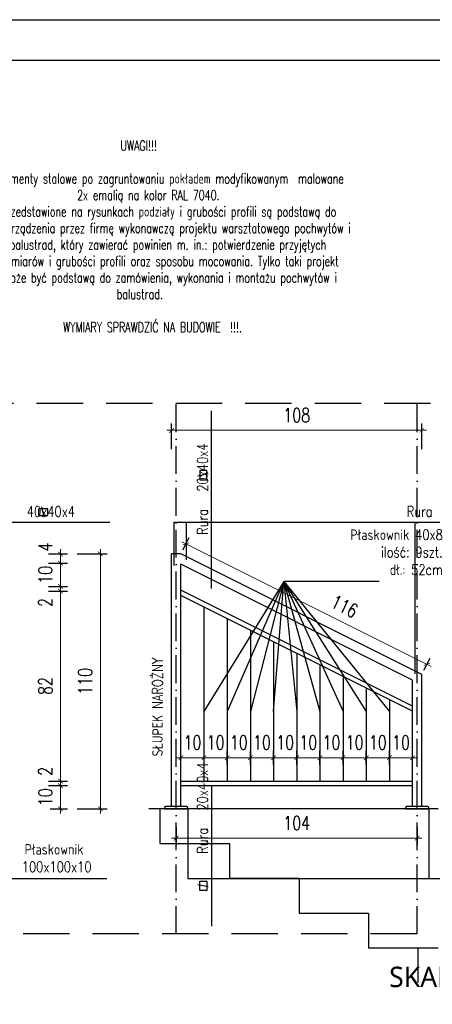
# Model space of a CAD drawing. Header units: millimetres. Extents: x 31969 to 285678, y -69766 to -1123.
# Tile 23 of 161: x 142437 to 142794, y -20436 to -19586. Entities that reach past the tile are written whole.
import ezdxf
from ezdxf.enums import TextEntityAlignment as Align

# ---------------------------------------------------------------- set-up
doc = ezdxf.new("R2010")
doc.units = ezdxf.units.MM
for name, pattern in [('ACAD_ISO03W100', [30, 12, -18]), ('ACAD_ISO10W100', [18, 12, -3, 0, -3]), ('HIDDEN', [0.375, 0.25, -0.125])]:
    doc.linetypes.add(name, pattern=pattern)
for name, color, linetype in [('a-balustrada i pochwyt', 1, 'Continuous'), ('a-balustrady detal', 5, 'Continuous'), ('a-opis 1', 3, 'Continuous'), ('a-opis 2', 1, 'Continuous'), ('a-osie', 4, 'ACAD_ISO10W100'), ('a-przerywana', 250, 'HIDDEN'), ('a-ramka', 7, 'Continuous'), ('a-widokowa', 3, 'Continuous'), ('a-wymiary', 11, 'Continuous')]:
    doc.layers.add(name, color=color, linetype=linetype)
doc.layers.add('a-pomocnicza', color=42, linetype='Continuous', plot=False)
doc.styles.add('PRZEKRÓJ2', font='l_10646.ttf')
doc.styles.add('RS01507', font='romans.shx', dxfattribs={"width": 0.7, "height": 0.15})
doc.styles.add('WYMIAR', font='romans.shx', dxfattribs={"width": 0.8})
doc.styles.add('WYMIARY', font='simplex.shx', dxfattribs={"width": 0.75})
doc.dimstyles.new('MAREK50', dxfattribs={"dimtxt": 12.5, "dimasz": 5, "dimexe": 3, "dimexo": 2, "dimgap": 3.5, "dimtad": 1, "dimdec": 1, "dimdsep": 46, "dimtxsty": 'WYMIARY', "dimblk1": 'ARCHTICK', "dimblk2": 'ARCHTICK', "dimsah": 1, "dimcen": 2.5, "dimdle": 5, "dimadec": 0, "dimazin": 0, "dimtfac": 1, "dimtdec": 1, "dimtmove": 1, "dimatfit": 3, "dimldrblk": 'ARCHTICK', "dimfxl": 0, "dimtolj": 1, "dimtzin": 0, "dimarcsym": 0})

# ---------------------------------------------------------------- blocks, each defined once
blk = doc.blocks.new('_ARCHTICK')
at = {"color": 0, "linetype": 'ByBlock', "const_width": 0.15}
blk.add_lwpolyline([(-0.5, -0.5), (0.5, 0.5)], dxfattribs=at)
blk = doc.blocks.new('*D1134')
at = {"layer": 'a-wymiary', "color": 0, "lineweight": 0, "ltscale": 100}
blk.add_line((139725.65, -20204.54), (139725.65, -20190.54), dxfattribs=at)
at = {"layer": 'a-wymiary', "color": 0, "lineweight": -2, "ltscale": 100}
blk.add_line((139720.49, -20192.54), (139728.65, -20192.54), dxfattribs=at)
at = {"layer": 'a-wymiary', "color": 0, "linetype": 'ACAD_ISO03W100', "lineweight": -2, "ltscale": 100}
blk.add_line((139721.17, -20202.54), (139728.65, -20202.54), dxfattribs=at)
at = {"layer": 'DEFPOINTS', "color": 0, "ltscale": 100}
for p in [(139718.49, -20192.54), (139725.65, -20192.54), (139719.17, -20202.54)]:
    blk.add_point(p, dxfattribs=at)
at = {"layer": 'a-wymiary', "color": 0, "lineweight": 0, "ltscale": 100, "xscale": 2, "yscale": 2, "zscale": 2}
for p, rotation in [((139725.65, -20192.54), 90), ((139725.65, -20202.54), 270)]:
    blk.add_blockref('_ARCHTICK', p, dxfattribs=dict(at, rotation=rotation))
at = {"layer": 'a-wymiary', "color": 0, "ltscale": 100, "insert": (139719.15, -20197.54), "char_height": 6, "attachment_point": 5, "rotation": 90, "style": 'WYMIARY'}
blk.add_mtext('\\A1;10', dxfattribs=at)
blk = doc.blocks.new('*D1135')
at = {"layer": 'a-wymiary', "color": 0, "lineweight": -2, "ltscale": 100}
blk.add_line((139720.49, -20190.54), (139728.65, -20190.54), dxfattribs=at)
at = {"layer": 'a-wymiary', "color": 0, "lineweight": 0, "ltscale": 100}
for p, q in [((139725.65, -20190.54), (139725.65, -20188.54)), ((139725.65, -20192.54), (139725.65, -20190.54)), ((139725.65, -20192.54), (139725.65, -20194.54))]:
    blk.add_line(p, q, dxfattribs=at)
at = {"layer": 'a-wymiary', "color": 0, "linetype": 'ACAD_ISO03W100', "lineweight": -2, "ltscale": 100}
blk.add_line((139720.49, -20192.54), (139728.65, -20192.54), dxfattribs=at)
at = {"layer": 'DEFPOINTS', "color": 0, "ltscale": 100}
for p in [(139718.49, -20190.54), (139725.65, -20190.54), (139718.49, -20192.54)]:
    blk.add_point(p, dxfattribs=at)
at = {"layer": 'a-wymiary', "color": 0, "lineweight": 0, "ltscale": 100, "xscale": 2, "yscale": 2, "zscale": 2}
for p, rotation in [((139725.65, -20190.54), 270), ((139725.65, -20192.54), 90)]:
    blk.add_blockref('_ARCHTICK', p, dxfattribs=dict(at, rotation=rotation))
at = {"layer": 'a-wymiary', "color": 0, "ltscale": 100, "insert": (139719.15, -20186.37), "char_height": 6, "attachment_point": 5, "rotation": 90, "style": 'WYMIARY'}
blk.add_mtext('\\A1;2', dxfattribs=at)
blk = doc.blocks.new('*D1136')
at = {"layer": 'a-wymiary', "color": 0, "lineweight": -2, "ltscale": 100}
blk.add_line((139720.49, -20108.54), (139728.65, -20108.54), dxfattribs=at)
at = {"layer": 'a-wymiary', "color": 0, "lineweight": 0, "ltscale": 100}
blk.add_line((139725.65, -20192.54), (139725.65, -20106.54), dxfattribs=at)
at = {"layer": 'a-wymiary', "color": 0, "linetype": 'ACAD_ISO03W100', "lineweight": -2, "ltscale": 100}
blk.add_line((139720.49, -20190.54), (139728.65, -20190.54), dxfattribs=at)
at = {"layer": 'DEFPOINTS', "color": 0, "ltscale": 100}
for p in [(139718.49, -20108.54), (139725.65, -20108.54), (139718.49, -20190.54)]:
    blk.add_point(p, dxfattribs=at)
at = {"layer": 'a-wymiary', "color": 0, "lineweight": 0, "ltscale": 100, "xscale": 2, "yscale": 2, "zscale": 2}
for p, rotation in [((139725.65, -20108.54), 90), ((139725.65, -20190.54), 270)]:
    blk.add_blockref('_ARCHTICK', p, dxfattribs=dict(at, rotation=rotation))
at = {"layer": 'a-wymiary', "color": 0, "ltscale": 100, "insert": (139719.15, -20149.54), "char_height": 6, "attachment_point": 5, "rotation": 90, "style": 'WYMIARY'}
blk.add_mtext('\\A1;82', dxfattribs=at)
blk = doc.blocks.new('*D1137')
at = {"layer": 'a-wymiary', "color": 0, "lineweight": 0, "ltscale": 100}
for p, q in [((139725.65, -20106.54), (139725.65, -20104.54)), ((139725.65, -20108.54), (139725.65, -20106.54)), ((139725.65, -20108.54), (139725.65, -20110.54))]:
    blk.add_line(p, q, dxfattribs=at)
at = {"layer": 'a-wymiary', "color": 0, "lineweight": -2, "ltscale": 100}
blk.add_line((139720.49, -20106.54), (139728.65, -20106.54), dxfattribs=at)
at = {"layer": 'a-wymiary', "color": 0, "linetype": 'ACAD_ISO03W100', "lineweight": -2, "ltscale": 100}
blk.add_line((139720.49, -20108.54), (139728.65, -20108.54), dxfattribs=at)
at = {"layer": 'DEFPOINTS', "color": 0, "ltscale": 100}
for p in [(139718.49, -20106.54), (139718.49, -20108.54), (139725.65, -20106.54)]:
    blk.add_point(p, dxfattribs=at)
at = {"layer": 'a-wymiary', "color": 0, "lineweight": 0, "ltscale": 100, "xscale": 2, "yscale": 2, "zscale": 2}
for p, rotation in [((139725.65, -20106.54), 270), ((139725.65, -20108.54), 90)]:
    blk.add_blockref('_ARCHTICK', p, dxfattribs=dict(at, rotation=rotation))
at = {"layer": 'a-wymiary', "color": 0, "ltscale": 100, "insert": (139719.15, -20113.5), "char_height": 6, "attachment_point": 5, "rotation": 90, "style": 'WYMIARY'}
blk.add_mtext('\\A1;2', dxfattribs=at)
blk = doc.blocks.new('*D1138')
at = {"layer": 'a-wymiary', "color": 0, "lineweight": -2, "ltscale": 100}
blk.add_line((139720.57, -20096.54), (139728.65, -20096.54), dxfattribs=at)
at = {"layer": 'a-wymiary', "color": 0, "lineweight": 0, "ltscale": 100}
blk.add_line((139725.65, -20108.54), (139725.65, -20094.54), dxfattribs=at)
at = {"layer": 'a-wymiary', "color": 0, "linetype": 'ACAD_ISO03W100', "lineweight": -2, "ltscale": 100}
blk.add_line((139720.49, -20106.54), (139728.65, -20106.54), dxfattribs=at)
at = {"layer": 'DEFPOINTS', "color": 0, "ltscale": 100}
for p in [(139718.57, -20096.54), (139725.65, -20096.54), (139718.49, -20106.54)]:
    blk.add_point(p, dxfattribs=at)
at = {"layer": 'a-wymiary', "color": 0, "lineweight": 0, "ltscale": 100, "xscale": 2, "yscale": 2, "zscale": 2}
for p, rotation in [((139725.65, -20096.54), 90), ((139725.65, -20106.54), 270)]:
    blk.add_blockref('_ARCHTICK', p, dxfattribs=dict(at, rotation=rotation))
at = {"layer": 'a-wymiary', "color": 0, "ltscale": 100, "insert": (139719.15, -20101.54), "char_height": 6, "attachment_point": 5, "rotation": 90, "style": 'WYMIARY'}
blk.add_mtext('\\A1;10', dxfattribs=at)
blk = doc.blocks.new('*D1139')
at = {"layer": 'a-wymiary', "color": 0, "lineweight": -2, "ltscale": 100}
blk.add_line((139720.57, -20092.54), (139728.65, -20092.54), dxfattribs=at)
at = {"layer": 'a-wymiary', "color": 0, "lineweight": 0, "ltscale": 100}
for p, q in [((139725.65, -20092.54), (139725.65, -20090.54)), ((139725.65, -20096.54), (139725.65, -20092.54)), ((139725.65, -20096.54), (139725.65, -20098.54))]:
    blk.add_line(p, q, dxfattribs=at)
at = {"layer": 'a-wymiary', "color": 0, "linetype": 'ACAD_ISO03W100', "lineweight": -2, "ltscale": 100}
blk.add_line((139720.57, -20096.54), (139728.65, -20096.54), dxfattribs=at)
at = {"layer": 'DEFPOINTS', "color": 0, "ltscale": 100}
for p in [(139718.57, -20092.54), (139725.65, -20092.54), (139718.57, -20096.54)]:
    blk.add_point(p, dxfattribs=at)
at = {"layer": 'a-wymiary', "color": 0, "lineweight": 0, "ltscale": 100, "xscale": 2, "yscale": 2, "zscale": 2}
for p, rotation in [((139725.65, -20092.54), 270), ((139725.65, -20096.54), 90)]:
    blk.add_blockref('_ARCHTICK', p, dxfattribs=dict(at, rotation=rotation))
at = {"layer": 'a-wymiary', "color": 0, "ltscale": 100, "insert": (139719.15, -20089.54), "char_height": 6, "attachment_point": 5, "rotation": 90, "style": 'WYMIARY'}
blk.add_mtext('\\A1;4', dxfattribs=at)
blk = doc.blocks.new('*D1140')
at = {"layer": 'a-wymiary', "color": 0, "linetype": 'ACAD_ISO03W100', "lineweight": -2, "ltscale": 100}
blk.add_line((139732.88, -20092.54), (139745.88, -20092.54), dxfattribs=at)
at = {"layer": 'a-wymiary', "color": 0, "lineweight": 0, "ltscale": 100}
blk.add_line((139742.88, -20090.54), (139742.88, -20204.54), dxfattribs=at)
at = {"layer": 'a-wymiary', "color": 0, "lineweight": -2, "ltscale": 100}
blk.add_line((139732.88, -20202.54), (139745.88, -20202.54), dxfattribs=at)
at = {"layer": 'DEFPOINTS', "color": 0, "ltscale": 100}
for p in [(139696.58, -20092.54), (139701.08, -20202.54), (139742.88, -20202.54)]:
    blk.add_point(p, dxfattribs=at)
at = {"layer": 'a-wymiary', "color": 0, "lineweight": 0, "ltscale": 100, "xscale": 2, "yscale": 2, "zscale": 2}
for p, rotation in [((139742.88, -20092.54), 90), ((139742.88, -20202.54), 270)]:
    blk.add_blockref('_ARCHTICK', p, dxfattribs=dict(at, rotation=rotation))
at = {"layer": 'a-wymiary', "color": 0, "ltscale": 100, "insert": (139736.38, -20147.54), "char_height": 6, "attachment_point": 5, "rotation": 90, "style": 'WYMIARY'}
blk.add_mtext('\\A1;110', dxfattribs=at)
blk = doc.blocks.new('*D1163')
at = {"layer": 'a-wymiary', "color": 0, "linetype": 'ACAD_ISO03W100', "lineweight": -2, "ltscale": 100}
blk.add_line((139787.62, -20183.36), (139787.62, -20177.47), dxfattribs=at)
at = {"layer": 'a-wymiary', "color": 0, "lineweight": -2, "ltscale": 100}
blk.add_line((139797.62, -20183.36), (139797.62, -20177.47), dxfattribs=at)
at = {"layer": 'a-wymiary', "color": 0, "lineweight": 0, "ltscale": 100}
blk.add_line((139785.62, -20180.47), (139799.62, -20180.47), dxfattribs=at)
at = {"layer": 'DEFPOINTS', "color": 0, "ltscale": 100}
for p in [(139797.62, -20180.47), (139787.62, -20185.36), (139797.62, -20185.36)]:
    blk.add_point(p, dxfattribs=at)
at = {"layer": 'a-wymiary', "color": 0, "lineweight": 0, "ltscale": 100, "xscale": 2, "yscale": 2, "zscale": 2, "rotation": 180}
blk.add_blockref('_ARCHTICK', (139787.62, -20180.47), dxfattribs=at)
at = {"layer": 'a-wymiary', "color": 0, "lineweight": 0, "ltscale": 100, "xscale": 2, "yscale": 2, "zscale": 2}
blk.add_blockref('_ARCHTICK', (139797.62, -20180.47), dxfattribs=at)
at = {"layer": 'a-wymiary', "color": 0, "ltscale": 100, "insert": (139792.62, -20173.97), "char_height": 6, "attachment_point": 5, "style": 'WYMIARY'}
blk.add_mtext('\\A1;10', dxfattribs=at)
blk = doc.blocks.new('*D1164')
at = {"layer": 'a-wymiary', "color": 0, "linetype": 'ACAD_ISO03W100', "lineweight": -2, "ltscale": 100}
blk.add_line((139817.62, -20183.36), (139817.62, -20177.47), dxfattribs=at)
at = {"layer": 'a-wymiary', "color": 0, "lineweight": -2, "ltscale": 100}
blk.add_line((139827.62, -20183.36), (139827.62, -20177.47), dxfattribs=at)
at = {"layer": 'a-wymiary', "color": 0, "lineweight": 0, "ltscale": 100}
blk.add_line((139815.62, -20180.47), (139829.62, -20180.47), dxfattribs=at)
at = {"layer": 'DEFPOINTS', "color": 0, "ltscale": 100}
for p in [(139827.62, -20180.47), (139817.62, -20185.36), (139827.62, -20185.36)]:
    blk.add_point(p, dxfattribs=at)
at = {"layer": 'a-wymiary', "color": 0, "lineweight": 0, "ltscale": 100, "xscale": 2, "yscale": 2, "zscale": 2, "rotation": 180}
blk.add_blockref('_ARCHTICK', (139817.62, -20180.47), dxfattribs=at)
at = {"layer": 'a-wymiary', "color": 0, "lineweight": 0, "ltscale": 100, "xscale": 2, "yscale": 2, "zscale": 2}
blk.add_blockref('_ARCHTICK', (139827.62, -20180.47), dxfattribs=at)
at = {"layer": 'a-wymiary', "color": 0, "ltscale": 100, "insert": (139822.62, -20173.97), "char_height": 6, "attachment_point": 5, "style": 'WYMIARY'}
blk.add_mtext('\\A1;10', dxfattribs=at)
blk = doc.blocks.new('*D1165')
at = {"layer": 'a-wymiary', "color": 0, "linetype": 'ACAD_ISO03W100', "lineweight": -2, "ltscale": 100}
blk.add_line((139827.62, -20183.36), (139827.62, -20177.47), dxfattribs=at)
at = {"layer": 'a-wymiary', "color": 0, "lineweight": -2, "ltscale": 100}
blk.add_line((139837.62, -20183.36), (139837.62, -20177.47), dxfattribs=at)
at = {"layer": 'a-wymiary', "color": 0, "lineweight": 0, "ltscale": 100}
blk.add_line((139825.62, -20180.47), (139839.62, -20180.47), dxfattribs=at)
at = {"layer": 'DEFPOINTS', "color": 0, "ltscale": 100}
for p in [(139837.62, -20180.47), (139827.62, -20185.36), (139837.62, -20185.36)]:
    blk.add_point(p, dxfattribs=at)
at = {"layer": 'a-wymiary', "color": 0, "lineweight": 0, "ltscale": 100, "xscale": 2, "yscale": 2, "zscale": 2, "rotation": 180}
blk.add_blockref('_ARCHTICK', (139827.62, -20180.47), dxfattribs=at)
at = {"layer": 'a-wymiary', "color": 0, "lineweight": 0, "ltscale": 100, "xscale": 2, "yscale": 2, "zscale": 2}
blk.add_blockref('_ARCHTICK', (139837.62, -20180.47), dxfattribs=at)
at = {"layer": 'a-wymiary', "color": 0, "ltscale": 100, "insert": (139832.62, -20173.97), "char_height": 6, "attachment_point": 5, "style": 'WYMIARY'}
blk.add_mtext('\\A1;10', dxfattribs=at)
blk = doc.blocks.new('*D1166')
at = {"layer": 'a-wymiary', "color": 0, "linetype": 'ACAD_ISO03W100', "lineweight": -2, "ltscale": 100}
blk.add_line((139837.62, -20183.36), (139837.62, -20177.47), dxfattribs=at)
at = {"layer": 'a-wymiary', "color": 0, "lineweight": -2, "ltscale": 100}
blk.add_line((139847.62, -20183.36), (139847.62, -20177.47), dxfattribs=at)
at = {"layer": 'a-wymiary', "color": 0, "lineweight": 0, "ltscale": 100}
blk.add_line((139835.62, -20180.47), (139849.62, -20180.47), dxfattribs=at)
at = {"layer": 'DEFPOINTS', "color": 0, "ltscale": 100}
for p in [(139847.62, -20180.47), (139837.62, -20185.36), (139847.62, -20185.36)]:
    blk.add_point(p, dxfattribs=at)
at = {"layer": 'a-wymiary', "color": 0, "lineweight": 0, "ltscale": 100, "xscale": 2, "yscale": 2, "zscale": 2, "rotation": 180}
blk.add_blockref('_ARCHTICK', (139837.62, -20180.47), dxfattribs=at)
at = {"layer": 'a-wymiary', "color": 0, "lineweight": 0, "ltscale": 100, "xscale": 2, "yscale": 2, "zscale": 2}
blk.add_blockref('_ARCHTICK', (139847.62, -20180.47), dxfattribs=at)
at = {"layer": 'a-wymiary', "color": 0, "ltscale": 100, "insert": (139842.62, -20173.97), "char_height": 6, "attachment_point": 5, "style": 'WYMIARY'}
blk.add_mtext('\\A1;10', dxfattribs=at)
blk = doc.blocks.new('*D1167')
at = {"layer": 'a-wymiary', "color": 0, "linetype": 'ACAD_ISO03W100', "lineweight": -2, "ltscale": 100}
blk.add_line((139847.62, -20183.36), (139847.62, -20177.47), dxfattribs=at)
at = {"layer": 'a-wymiary', "color": 0, "lineweight": -2, "ltscale": 100}
blk.add_line((139857.62, -20183.36), (139857.62, -20177.47), dxfattribs=at)
at = {"layer": 'a-wymiary', "color": 0, "lineweight": 0, "ltscale": 100}
blk.add_line((139845.62, -20180.47), (139859.62, -20180.47), dxfattribs=at)
at = {"layer": 'DEFPOINTS', "color": 0, "ltscale": 100}
for p in [(139857.62, -20180.47), (139847.62, -20185.36), (139857.62, -20185.36)]:
    blk.add_point(p, dxfattribs=at)
at = {"layer": 'a-wymiary', "color": 0, "lineweight": 0, "ltscale": 100, "xscale": 2, "yscale": 2, "zscale": 2, "rotation": 180}
blk.add_blockref('_ARCHTICK', (139847.62, -20180.47), dxfattribs=at)
at = {"layer": 'a-wymiary', "color": 0, "lineweight": 0, "ltscale": 100, "xscale": 2, "yscale": 2, "zscale": 2}
blk.add_blockref('_ARCHTICK', (139857.62, -20180.47), dxfattribs=at)
at = {"layer": 'a-wymiary', "color": 0, "ltscale": 100, "insert": (139852.62, -20173.97), "char_height": 6, "attachment_point": 5, "style": 'WYMIARY'}
blk.add_mtext('\\A1;10', dxfattribs=at)
blk = doc.blocks.new('*D1168')
at = {"layer": 'a-wymiary', "color": 0, "linetype": 'ACAD_ISO03W100', "lineweight": -2, "ltscale": 100}
blk.add_line((139857.62, -20183.36), (139857.62, -20177.47), dxfattribs=at)
at = {"layer": 'a-wymiary', "color": 0, "lineweight": -2, "ltscale": 100}
blk.add_line((139867.62, -20183.36), (139867.62, -20177.47), dxfattribs=at)
at = {"layer": 'a-wymiary', "color": 0, "lineweight": 0, "ltscale": 100}
blk.add_line((139855.62, -20180.47), (139869.62, -20180.47), dxfattribs=at)
at = {"layer": 'DEFPOINTS', "color": 0, "ltscale": 100}
for p in [(139867.62, -20180.47), (139857.62, -20185.36), (139867.62, -20185.36)]:
    blk.add_point(p, dxfattribs=at)
at = {"layer": 'a-wymiary', "color": 0, "lineweight": 0, "ltscale": 100, "xscale": 2, "yscale": 2, "zscale": 2, "rotation": 180}
blk.add_blockref('_ARCHTICK', (139857.62, -20180.47), dxfattribs=at)
at = {"layer": 'a-wymiary', "color": 0, "lineweight": 0, "ltscale": 100, "xscale": 2, "yscale": 2, "zscale": 2}
blk.add_blockref('_ARCHTICK', (139867.62, -20180.47), dxfattribs=at)
at = {"layer": 'a-wymiary', "color": 0, "ltscale": 100, "insert": (139862.62, -20173.97), "char_height": 6, "attachment_point": 5, "style": 'WYMIARY'}
blk.add_mtext('\\A1;10', dxfattribs=at)
blk = doc.blocks.new('*D1169')
at = {"layer": 'a-wymiary', "color": 0, "linetype": 'ACAD_ISO03W100', "lineweight": -2, "ltscale": 100}
blk.add_line((139867.62, -20183.36), (139867.62, -20177.47), dxfattribs=at)
at = {"layer": 'a-wymiary', "color": 0, "lineweight": -2, "ltscale": 100}
blk.add_line((139877.62, -20183.36), (139877.62, -20177.47), dxfattribs=at)
at = {"layer": 'a-wymiary', "color": 0, "lineweight": 0, "ltscale": 100}
blk.add_line((139865.62, -20180.47), (139879.62, -20180.47), dxfattribs=at)
at = {"layer": 'DEFPOINTS', "color": 0, "ltscale": 100}
for p in [(139877.62, -20180.47), (139867.62, -20185.36), (139877.62, -20185.36)]:
    blk.add_point(p, dxfattribs=at)
at = {"layer": 'a-wymiary', "color": 0, "lineweight": 0, "ltscale": 100, "xscale": 2, "yscale": 2, "zscale": 2, "rotation": 180}
blk.add_blockref('_ARCHTICK', (139867.62, -20180.47), dxfattribs=at)
at = {"layer": 'a-wymiary', "color": 0, "lineweight": 0, "ltscale": 100, "xscale": 2, "yscale": 2, "zscale": 2}
blk.add_blockref('_ARCHTICK', (139877.62, -20180.47), dxfattribs=at)
at = {"layer": 'a-wymiary', "color": 0, "ltscale": 100, "insert": (139872.62, -20173.97), "char_height": 6, "attachment_point": 5, "style": 'WYMIARY'}
blk.add_mtext('\\A1;10', dxfattribs=at)
blk = doc.blocks.new('*D1170')
at = {"layer": 'a-wymiary', "color": 0, "linetype": 'ACAD_ISO03W100', "lineweight": -2, "ltscale": 100}
blk.add_line((139777.62, -20183.36), (139777.62, -20177.47), dxfattribs=at)
at = {"layer": 'a-wymiary', "color": 0, "lineweight": -2, "ltscale": 100}
blk.add_line((139787.62, -20183.36), (139787.62, -20177.47), dxfattribs=at)
at = {"layer": 'a-wymiary', "color": 0, "lineweight": 0, "ltscale": 100}
blk.add_line((139775.62, -20180.47), (139789.62, -20180.47), dxfattribs=at)
at = {"layer": 'DEFPOINTS', "color": 0, "ltscale": 100}
for p in [(139787.62, -20180.47), (139777.62, -20185.36), (139787.62, -20185.36)]:
    blk.add_point(p, dxfattribs=at)
at = {"layer": 'a-wymiary', "color": 0, "lineweight": 0, "ltscale": 100, "xscale": 2, "yscale": 2, "zscale": 2, "rotation": 180}
blk.add_blockref('_ARCHTICK', (139777.62, -20180.47), dxfattribs=at)
at = {"layer": 'a-wymiary', "color": 0, "lineweight": 0, "ltscale": 100, "xscale": 2, "yscale": 2, "zscale": 2}
blk.add_blockref('_ARCHTICK', (139787.62, -20180.47), dxfattribs=at)
at = {"layer": 'a-wymiary', "color": 0, "ltscale": 100, "insert": (139782.62, -20173.97), "char_height": 6, "attachment_point": 5, "style": 'WYMIARY'}
blk.add_mtext('\\A1;10', dxfattribs=at)
blk = doc.blocks.new('*D1171')
at = {"layer": 'a-wymiary', "color": 0, "lineweight": -2, "ltscale": 100}
blk.add_line((139775.62, -20210.27), (139775.62, -20218.17), dxfattribs=at)
at = {"layer": 'a-wymiary', "color": 0, "linetype": 'ACAD_ISO03W100', "lineweight": -2, "ltscale": 100}
blk.add_line((139879.62, -20210.27), (139879.62, -20218.17), dxfattribs=at)
at = {"layer": 'a-wymiary', "color": 0, "lineweight": 0, "ltscale": 100}
blk.add_line((139881.62, -20215.17), (139773.62, -20215.17), dxfattribs=at)
at = {"layer": 'DEFPOINTS', "color": 0, "ltscale": 100}
for p in [(139775.62, -20208.27), (139879.62, -20208.27), (139775.62, -20215.17)]:
    blk.add_point(p, dxfattribs=at)
at = {"layer": 'a-wymiary', "color": 0, "lineweight": 0, "ltscale": 100, "xscale": 2, "yscale": 2, "zscale": 2, "rotation": 180}
blk.add_blockref('_ARCHTICK', (139775.62, -20215.17), dxfattribs=at)
at = {"layer": 'a-wymiary', "color": 0, "lineweight": 0, "ltscale": 100, "xscale": 2, "yscale": 2, "zscale": 2}
blk.add_blockref('_ARCHTICK', (139879.62, -20215.17), dxfattribs=at)
at = {"layer": 'a-wymiary', "color": 0, "ltscale": 100, "insert": (139827.62, -20208.67), "char_height": 6, "attachment_point": 5, "style": 'WYMIARY'}
blk.add_mtext('\\A1;104', dxfattribs=at)
blk = doc.blocks.new('*D1172')
at = {"layer": 'a-wymiary', "color": 0, "linetype": 'ACAD_ISO03W100', "lineweight": -2, "ltscale": 100}
blk.add_line((139797.62, -20183.36), (139797.62, -20177.47), dxfattribs=at)
at = {"layer": 'a-wymiary', "color": 0, "lineweight": -2, "ltscale": 100}
blk.add_line((139807.62, -20183.36), (139807.62, -20177.47), dxfattribs=at)
at = {"layer": 'a-wymiary', "color": 0, "lineweight": 0, "ltscale": 100}
blk.add_line((139795.62, -20180.47), (139809.62, -20180.47), dxfattribs=at)
at = {"layer": 'DEFPOINTS', "color": 0, "ltscale": 100}
for p in [(139807.62, -20180.47), (139797.62, -20185.36), (139807.62, -20185.36)]:
    blk.add_point(p, dxfattribs=at)
at = {"layer": 'a-wymiary', "color": 0, "lineweight": 0, "ltscale": 100, "xscale": 2, "yscale": 2, "zscale": 2, "rotation": 180}
blk.add_blockref('_ARCHTICK', (139797.62, -20180.47), dxfattribs=at)
at = {"layer": 'a-wymiary', "color": 0, "lineweight": 0, "ltscale": 100, "xscale": 2, "yscale": 2, "zscale": 2}
blk.add_blockref('_ARCHTICK', (139807.62, -20180.47), dxfattribs=at)
at = {"layer": 'a-wymiary', "color": 0, "ltscale": 100, "insert": (139802.62, -20173.97), "char_height": 6, "attachment_point": 5, "style": 'WYMIARY'}
blk.add_mtext('\\A1;10', dxfattribs=at)
blk = doc.blocks.new('*D1173')
at = {"layer": 'a-wymiary', "color": 0, "linetype": 'ACAD_ISO03W100', "lineweight": -2, "ltscale": 100}
blk.add_line((139807.62, -20183.36), (139807.62, -20177.47), dxfattribs=at)
at = {"layer": 'a-wymiary', "color": 0, "lineweight": -2, "ltscale": 100}
blk.add_line((139817.62, -20183.36), (139817.62, -20177.47), dxfattribs=at)
at = {"layer": 'a-wymiary', "color": 0, "lineweight": 0, "ltscale": 100}
blk.add_line((139805.62, -20180.47), (139819.62, -20180.47), dxfattribs=at)
at = {"layer": 'DEFPOINTS', "color": 0, "ltscale": 100}
for p in [(139817.62, -20180.47), (139807.62, -20185.36), (139817.62, -20185.36)]:
    blk.add_point(p, dxfattribs=at)
at = {"layer": 'a-wymiary', "color": 0, "lineweight": 0, "ltscale": 100, "xscale": 2, "yscale": 2, "zscale": 2, "rotation": 180}
blk.add_blockref('_ARCHTICK', (139807.62, -20180.47), dxfattribs=at)
at = {"layer": 'a-wymiary', "color": 0, "lineweight": 0, "ltscale": 100, "xscale": 2, "yscale": 2, "zscale": 2}
blk.add_blockref('_ARCHTICK', (139817.62, -20180.47), dxfattribs=at)
at = {"layer": 'a-wymiary', "color": 0, "ltscale": 100, "insert": (139812.62, -20173.97), "char_height": 6, "attachment_point": 5, "style": 'WYMIARY'}
blk.add_mtext('\\A1;10', dxfattribs=at)
blk = doc.blocks.new('*D1162')
at = {"layer": 'a-wymiary', "color": 0, "lineweight": -2, "ltscale": 100}
blk.add_line((139773.62, -20047.33), (139773.62, -20036.18), dxfattribs=at)
at = {"layer": 'a-wymiary', "color": 0, "linetype": 'ACAD_ISO03W100', "lineweight": -2, "ltscale": 100}
blk.add_line((139881.62, -20047.33), (139881.62, -20036.18), dxfattribs=at)
at = {"layer": 'a-wymiary', "color": 0, "lineweight": 0, "ltscale": 100}
blk.add_line((139883.62, -20039.18), (139771.62, -20039.18), dxfattribs=at)
at = {"layer": 'DEFPOINTS', "color": 0, "ltscale": 100}
for p in [(139773.62, -20039.18), (139773.62, -20049.33), (139881.62, -20049.33)]:
    blk.add_point(p, dxfattribs=at)
at = {"layer": 'a-wymiary', "color": 0, "lineweight": 0, "ltscale": 100, "xscale": 2, "yscale": 2, "zscale": 2, "rotation": 180}
blk.add_blockref('_ARCHTICK', (139773.62, -20039.18), dxfattribs=at)
at = {"layer": 'a-wymiary', "color": 0, "lineweight": 0, "ltscale": 100, "xscale": 2, "yscale": 2, "zscale": 2}
blk.add_blockref('_ARCHTICK', (139881.62, -20039.18), dxfattribs=at)
at = {"layer": 'a-wymiary', "color": 0, "ltscale": 100, "insert": (139827.62, -20032.68), "char_height": 6, "attachment_point": 5, "style": 'WYMIARY'}
blk.add_mtext('\\A1;108', dxfattribs=at)
blk = doc.blocks.new('*D1174')
at = {"layer": 'a-wymiary', "color": 0, "lineweight": 0, "ltscale": 100}
blk.add_line((139885.59, -20141.07), (139778.01, -20087.28), dxfattribs=at)
at = {"layer": 'a-wymiary', "color": 0, "lineweight": -2, "ltscale": 100}
blk.add_line((139778.51, -20090.76), (139781.14, -20085.49), dxfattribs=at)
at = {"layer": 'a-wymiary', "color": 0, "linetype": 'ACAD_ISO03W100', "lineweight": -2, "ltscale": 100}
blk.add_line((139882.51, -20142.76), (139885.14, -20137.49), dxfattribs=at)
at = {"layer": 'DEFPOINTS', "color": 0, "ltscale": 100}
for p in [(139779.8, -20088.18), (139777.62, -20092.54), (139881.62, -20144.54)]:
    blk.add_point(p, dxfattribs=at)
at = {"layer": 'a-wymiary', "color": 0, "lineweight": 0, "ltscale": 100, "xscale": 2, "yscale": 2, "zscale": 2}
for p, rotation in [((139779.8, -20088.18), 153.4349488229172), ((139883.8, -20140.18), 333.4349488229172)]:
    blk.add_blockref('_ARCHTICK', p, dxfattribs=dict(at, rotation=rotation))
at = {"layer": 'a-wymiary', "color": 0, "ltscale": 100, "insert": (139848.21, -20115.12), "char_height": 6, "attachment_point": 5, "rotation": 333.4349, "style": 'WYMIARY'}
blk.add_mtext('\\A1;116', dxfattribs=at)
blk = doc.blocks.new('A$C36CD4FA8')
at = {"layer": 'a-balustrady detal', "ltscale": 0.5}
for p, q in [((392.21, 185), (388.21, 185)), ((388.21, 76), (388.21, 185)), ((496.21, 133), (392.21, 185)), ((392.21, 76), (392.21, 180.53)), ((492.21, 130.53), (392.21, 180.53)), ((492.21, 119.35), (392.21, 169.35)), ((492.21, 117.11), (392.21, 167.11)), ((402.21, 162.11), (402.21, 87)), ((412.21, 157.11), (412.21, 87)), ((422.21, 152.11), (422.21, 87)), ((432.21, 147.11), (432.21, 87)), ((442.21, 142.11), (442.21, 87)), ((452.21, 137.11), (452.21, 87)), ((462.21, 132.11), (462.21, 87)), ((496.21, 76), (496.21, 133)), ((492.21, 76), (492.21, 130.53)), ((472.21, 127.11), (472.21, 87)), ((482.21, 122.11), (482.21, 87)), ((392.21, 87), (492.21, 87)), ((392.21, 85), (492.21, 85))]:
    blk.add_line(p, q, dxfattribs=at)
for points in [[(385.21, 75), (395.21, 75), (395.21, 75.5), (394.71, 76), (385.71, 76), (385.21, 75.5)], [(489.21, 75), (499.21, 75), (499.21, 75.5), (498.71, 76), (489.71, 76), (489.21, 75.5)]]:
    blk.add_lwpolyline(points, close=True, dxfattribs=at)
at = {"layer": 'a-opis 2', "ltscale": 0.1}
for p, q in [((405.47, 170.12), (405.47, 246.72)), ((208.74, 198.66), (361.59, 198.66)), ((389.29, 198.66), (546.13, 198.66)), ((389.29, 179.97), (389.29, 198.66)), ((394.56, 198.66), (394.56, 182.47)), ((493.29, 133.23), (493.29, 198.66)), ((436.72, 173.14), (402.21, 117.06)), ((436.72, 173.14), (412.21, 117.06)), ((436.72, 173.14), (422.21, 117.06)), ((432.21, 117.06), (436.72, 173.14)), ((436.72, 173.14), (442.21, 117.06)), ((477.77, 173.14), (436.72, 173.14)), ((436.72, 173.14), (452.21, 117.06)), ((436.72, 173.14), (462.21, 117.06)), ((436.72, 173.14), (472.21, 117.06)), ((436.72, 173.14), (482.21, 117.06)), ((405.47, 85.26), (405.47, 24.38)), ((395.21, 75), (395.21, 44.98)), ((499.21, 75), (499.21, 44.98)), ((214.67, 44.98), (360.27, 44.98)), ((395.21, 44.98), (544.81, 44.98))]:
    blk.add_line(p, q, dxfattribs=at)
for points in [[(400.39, 217.01), (403.39, 217.01), (403.39, 221.01), (400.39, 221.01), (400.39, 217.01)], [(404.04, 219.51), (399.61, 218.51)], [(330.77, 204.54), (330.77, 201.54), (334.77, 201.54), (334.77, 204.54), (330.77, 204.54)], [(333.27, 200.89), (332.27, 205.32)], [(400.39, 43.75), (403.39, 43.75), (403.39, 39.75), (400.39, 39.75), (400.39, 43.75)], [(404.04, 41.25), (399.61, 42.25)]]:
    blk.add_lwpolyline(points, dxfattribs=at)
at = {"layer": 'a-osie'}
for p, q in [((390.21, 20.98), (390.21, 250.15)), ((494.21, 20.98), (494.21, 250.15))]:
    blk.add_line(p, q, dxfattribs=at)
at = {"layer": 'a-pomocnicza', "ltscale": 100}
for p, q in [((383.21, 75), (383.21, 60)), ((383.21, 60), (413.21, 60)), ((413.21, 60), (413.21, 45)), ((413.21, 45), (443.21, 45)), ((443.21, 45), (443.21, 30)), ((443.21, 30), (473.21, 30)), ((473.21, 30), (473.21, 15)), ((473.21, 15), (503.21, 15)), ((494.43, 15), (494.43, 0))]:
    blk.add_line(p, q, dxfattribs=at)
at = {"layer": 'a-przerywana', "color": 3, "ltscale": 80}
blk.add_lwpolyline([(0, 250.15), (554.11, 250.15), (554.11, 20.98), (0, 20.98)], close=True, dxfattribs=at)
at = {"layer": 'a-widokowa'}
blk.add_line((503.21, 75), (378.47, 75), dxfattribs=at)
at = {"layer": 'a-opis 2', "ltscale": 0.1, "char_height": 4.5269, "width": 94.9255, "rotation": 90, "style": 'WYMIAR'}
for s, insert, attachment_point in [('{\\W5.47498; }Rura   20x40x4', (399.33, 176.25), 1), ('{\\W5.13212; }SŁUPEK NAROŻNY', (379.88, 81.68), 1), ('Rura   20x40x4', (399.33, 95.01), 3)]:
    blk.add_mtext(s, dxfattribs=dict(at, insert=insert, attachment_point=attachment_point))
at = {"layer": 'a-opis 2', "ltscale": 0.1, "char_height": 4.5269, "style": 'WYMIAR'}
for s, insert, width, attachment_point in [('{\\W5.69588; }Rura   40x40x4', (289.45, 205.6), 96.9255, 1), ('{\\W5.69588; }Rura   40x40x4', (472, 205.6), 96.9255, 1), ('Płaskownik 40x8\\Pilość: 9szt.\\Pdł.: 52cm', (505.25, 195.57), 94.9255, 3), ('{\\W2.79619; }Płaskownik \\P{\\W2.39619; }100x100x10', (316.12, 59.78), 53.599, 1)]:
    blk.add_mtext(s, dxfattribs=dict(at, insert=insert, width=width, attachment_point=attachment_point))
at = {"layer": 'a-wymiary', "ltscale": 100}
for base, p1, p2, picture, middle in [((388.21, 238.37), (496.21, 228.22), (388.21, 228.22), '*D1162', (442.21, 244.87)), ((390.21, 62.38), (494.21, 69.28), (390.21, 69.28), '*D1171', (442.21, 68.88))]:
    dim = blk.add_linear_dim(base=base, p1=p1, p2=p2, dimstyle='MAREK50', override={"dimtxt": 6, "dimasz": 2, "dimdle": 2, "dimfxl": 10, "dimfxlon": 1, "dimlwd": 0}, dxfattribs=at)
    dim.commit()
    dim.dimension.update_dxf_attribs({"geometry": picture, "text_midpoint": middle, "insert": (-139385.4, 20277.54)})
dim = blk.add_linear_dim(base=(394.4, 189.37), p1=(496.21, 133), p2=(392.21, 185), angle=153.4349, text='116', dimstyle='MAREK50', override={"dimtxt": 6, "dimasz": 2, "dimdle": 2, "dimfxl": 10, "dimfxlon": 1, "dimlwd": 0}, dxfattribs=at)
dim.commit()
dim.dimension.update_dxf_attribs({"geometry": '*D1174', "text_midpoint": (459.9, 156.61), "dimtype": 129, "insert": (-139385.4, 20277.54)})
for base, p1, p2, picture, middle in [((357.48, 75), (311.17, 185), (315.67, 75), '*D1140', (350.98, 130)), ((340.24, 169), (333.09, 87), (333.09, 169), '*D1136', (333.74, 128))]:
    dim = blk.add_linear_dim(base=base, p1=p1, p2=p2, angle=90, dimstyle='MAREK50', override={"dimtxt": 6, "dimasz": 2, "dimdle": 2, "dimfxl": 10, "dimfxlon": 1, "dimlwd": 0}, dxfattribs=at)
    dim.commit()
    dim.dimension.update_dxf_attribs({"geometry": picture, "text_midpoint": middle, "insert": (-139385.4, 20277.54)})
for base, p1, p2, picture, middle in [((340.24, 185), (333.17, 181), (333.17, 185), '*D1139', (340.24, 188)), ((340.24, 181), (333.09, 171), (333.17, 181), '*D1138', (340.24, 176)), ((340.24, 171), (333.09, 169), (333.09, 171), '*D1137', (340.24, 164.04)), ((340.24, 87), (333.09, 85), (333.09, 87), '*D1135', (340.24, 91.17)), ((340.24, 85), (333.77, 75), (333.09, 85), '*D1134', (340.24, 80))]:
    dim = blk.add_linear_dim(base=base, p1=p1, p2=p2, angle=90, dimstyle='MAREK50', override={"dimtxt": 6, "dimasz": 2, "dimdle": 2, "dimfxl": 10, "dimfxlon": 1, "dimlwd": 0}, dxfattribs=at)
    dim.commit()
    dim.dimension.update_dxf_attribs({"geometry": picture, "text_midpoint": middle, "dimtype": 128, "insert": (-139385.4, 20277.54)})
for base, p1, p2, picture, middle in [((402.21, 97.08), (392.21, 92.18), (402.21, 92.18), '*D1170', (397.21, 97.08)), ((412.21, 97.08), (402.21, 92.18), (412.21, 92.18), '*D1163', (407.21, 97.08)), ((422.21, 97.08), (412.21, 92.18), (422.21, 92.18), '*D1172', (417.21, 97.08)), ((432.21, 97.08), (422.21, 92.18), (432.21, 92.18), '*D1173', (427.21, 97.08)), ((442.21, 97.08), (432.21, 92.18), (442.21, 92.18), '*D1164', (437.21, 97.08)), ((452.21, 97.08), (442.21, 92.18), (452.21, 92.18), '*D1165', (447.21, 97.08)), ((462.21, 97.08), (452.21, 92.18), (462.21, 92.18), '*D1166', (457.21, 97.08)), ((472.21, 97.08), (462.21, 92.18), (472.21, 92.18), '*D1167', (467.21, 97.08)), ((482.21, 97.08), (472.21, 92.18), (482.21, 92.18), '*D1168', (477.21, 97.08)), ((492.21, 97.08), (482.21, 92.18), (492.21, 92.18), '*D1169', (487.21, 97.08))]:
    dim = blk.add_linear_dim(base=base, p1=p1, p2=p2, dimstyle='MAREK50', override={"dimtxt": 6, "dimasz": 2, "dimdle": 2, "dimfxl": 10, "dimfxlon": 1, "dimlwd": 0}, dxfattribs=at)
    dim.commit()
    dim.dimension.update_dxf_attribs({"geometry": picture, "text_midpoint": middle, "dimtype": 128, "insert": (-139385.4, 20277.54)})

msp = doc.modelspace()

# ---------------------------------------------------------------- linework, layer by layer
at = {"layer": 'a-ramka', "ltscale": 0.5, "elevation": -38205}
for points in [[(143406.66, -21070.75), (140206.66, -21070.75), (140206.66, -19585.75), (143406.66, -19585.75)], [(140331.66, -19620.75), (143371.66, -19620.75), (143371.66, -21035.75), (140331.66, -21035.75)]]:
    msp.add_lwpolyline(points, close=True, dxfattribs=at)

# ---------------------------------------------------------------- block references
at = {"layer": 'a-balustrada i pochwyt', "ltscale": 100, "xscale": 2, "yscale": 2, "zscale": 2}
msp.add_blockref('A$C36CD4FA8', (141792.04, -20416.94), dxfattribs=at)

# ---------------------------------------------------------------- texts
at = {"layer": 'a-opis 1', "ltscale": 40, "insert": (142412.97, -19690.11), "char_height": 8.5514, "width": 357.5576, "attachment_point": 1, "style": 'RS01507'}
msp.add_mtext('{\\W9.4949;  }UWAGI!!!\\P{\\W6.9688;   }\\P{\\W0.756475; }Elementy stalowe po zagruntowaniu pokładem modyfikowanym  malowane \\P{\\W6.3116;  }2x emalią na kolor RAL 7040.\\P{\\W1.3398; }Przedstawione na rysunkach podziały i grubości profili są podstawą do \\P{\\W0.456475; }sporządzenia przez firmę wykonawczą projektu warsztatowego pochwytów i \\P{\\W2.70647; }balustrad, który zawierać powinien m. in.: potwierdzenie przyjętych \\P{\\W1.2398; }wymiarów i grubości profili oraz sposobu mocowania. Tylko taki projekt \\P{\\W1.45647; }może być podstawą do zamówienia, wykonania i montażu pochwytów i \\P{\\W9.2282;  }balustrad.\\P{\\W6.9688;   }\\P{\\W5.2782;  }WYMIARY SPRAWDZIĆ NA BUDOWIE  !!!.', dxfattribs=at)
at = {"layer": 'a-opis 2', "ltscale": 40, "style": 'PRZEKRÓJ2'}
msp.add_text('SKALA 1:25', height=17.636, dxfattribs=at).set_placement((142816.14, -20412.05), align=Align.MIDDLE_CENTER)

doc.saveas('drawing.dxf')
